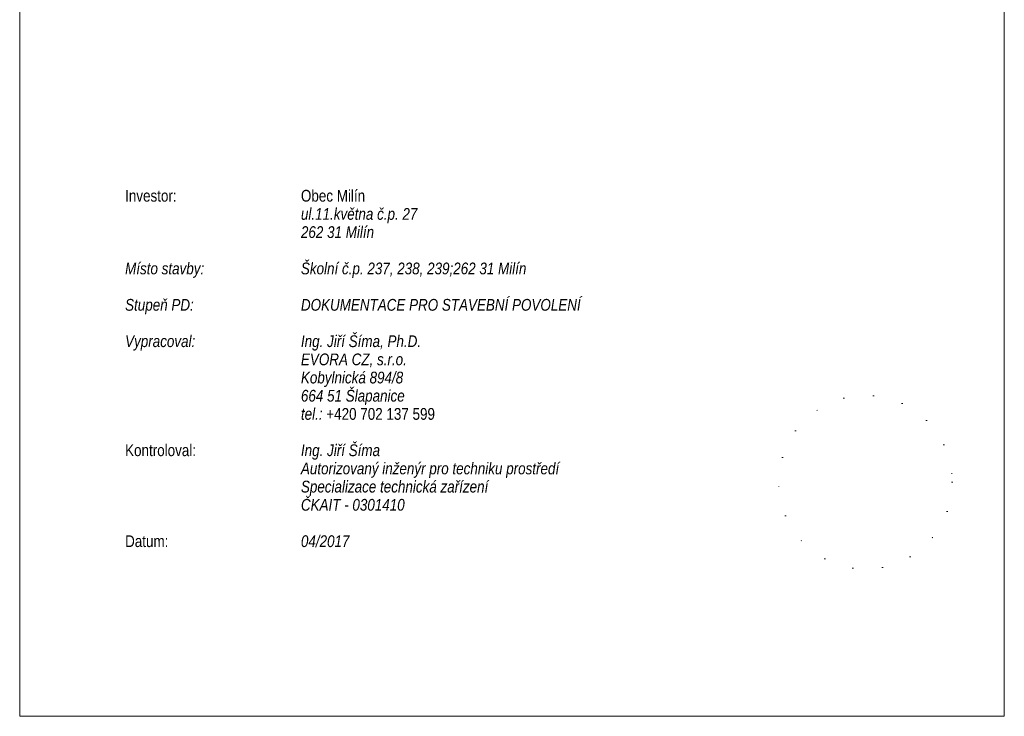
# Paper-space layout 'TZ' of a CAD drawing. Header units: millimetres. Extents: x -261 to -20, y 34 to 331.
# Tile 1 of 2: x -261 to -51, y 34 to 182. Entities that reach past the tile are written whole.
import ezdxf

# ---------------------------------------------------------------- set-up
doc = ezdxf.new("R2010")
doc.units = ezdxf.units.MM
doc.header["$LTSCALE"] = 0.05
doc.linetypes.add('DOT', pattern=[25, 0, -25])
doc.layers.get('0').update_dxf_attribs({"lineweight": 5})
doc.styles.add('ARIAL NARROW 16', font='ARIALN.TTF', dxfattribs={"height": 4})

psp = doc.layouts.new('TZ')

# ---------------------------------------------------------------- linework, layer by layer
psp.add_lwpolyline([(-261.24, 33.56), (-51.24, 33.56), (-51.24, 330.56), (-261.24, 330.56)], close=True)
at = {"linetype": 'DOT', "ltscale": 5}
psp.add_circle((-80.85, 83.44), 18.5, dxfattribs=at)

# ---------------------------------------------------------------- texts
at = {"insert": (-238.76, 145.78), "char_height": 2.5, "attachment_point": 1, "line_spacing_factor": 0.93, "style": 'ARIAL NARROW 16'}
psp.add_mtext_dynamic_manual_height_columns('\\A1;\\pt37.5;Investor:^IObec Milín{\\fArial Narrow|b0|i1|c238|p34;\\P^Iul.11.května č.p. 27\\P^I262 31 Milín\\P\\PMísto stavby:^IŠkolní č.p. 237, 238, 239;262 31 Milín\\P\\PStupeň PD:^IDOKUMENTACE PRO STAVEBNÍ POVOLENÍ\\P\\PVypracoval:^IIng. Jiří Šíma, Ph.D.\\P^IEVORA CZ, s.r.o.\\P^IKobylnická 894/8\\P^I664 51 Šlapanice\\P^Itel.:\\C1; }+420 702 137 599\\P\\PKontroloval:^I{\\fArial Narrow|b0|i1|c238|p34;Ing. Jiří Šíma\\P^IAutorizovaný inženýr pro techniku prostředí \\P^ISpecializace technická zařízení\\P^IČKAIT - 0301410\\P\\P}Datum:^I{\\fArial Narrow|b0|i1|c238|p34;04/2017}', width=190.1927, gutter_width=20, heights=[118.44], dxfattribs=at)

doc.saveas('drawing.dxf')
